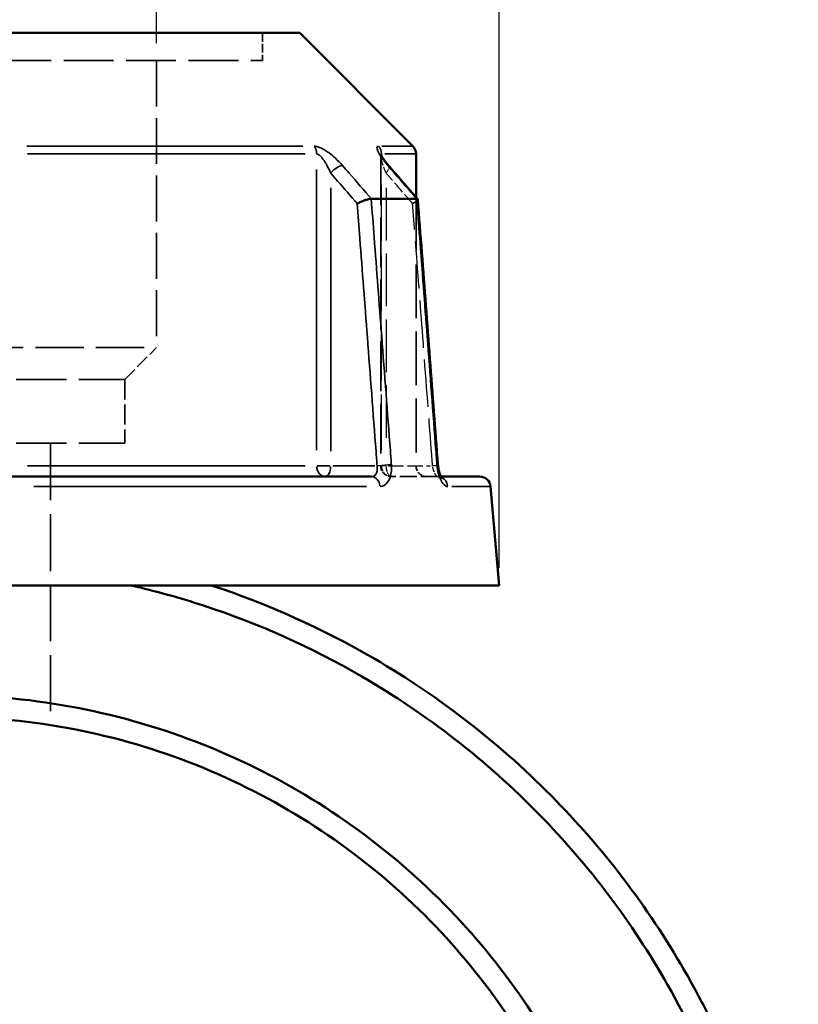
# Model space of a CAD drawing. Header units: millimetres. Extents: x 0 to 898, y 0 to 850.
# Tile 6 of 12: x 421 to 493, y 354 to 444. Entities that reach past the tile are written whole.
import ezdxf

# ---------------------------------------------------------------- set-up
doc = ezdxf.new("R2010")
doc.units = ezdxf.units.MM
doc.linetypes.add('DASHED', pattern=[0.2067, 0.1654, -0.0413])
for name, color, linetype, lineweight in [('Dimension (ANSI)', 7, 'Continuous', 25), ('Hidden (ANSI)', 7, 'DASHED', 35), ('Hidden Narrow (ANSI)', 7, 'DASHED', 25), ('Visible (ANSI)', 7, 'Continuous', 50), ('Visible Narrow (ANSI)', 7, 'Continuous', 35)]:
    doc.layers.add(name, color=color, linetype=linetype, lineweight=lineweight)
doc.styles.add('Note Text (ANSI)', font='tahoma.ttf')
doc.dimstyles.new('Default - mm (ANSI)', dxfattribs={"dimtxt": 3.048, "dimasz": 2.5, "dimexe": 3.175, "dimexo": 1.6002, "dimgap": 0.8, "dimtad": 0, "dimtoh": 1, "dimrnd": 1e-08, "dimzin": 4, "dimdsep": 46, "dimtxsty": 'Note Text (ANSI)', "dimcen": 0.09, "dimdle": 10, "dimclrd": 256, "dimclre": 256, "dimclrt": 256, "dimadec": 1, "dimazin": 1, "dimtfac": 1, "dimtofl": 0, "dimtmove": 0, "dimatfit": 3, "dimfxl": 1, "dimtolj": 1, "dimtzin": 4, "dimlwd": -1, "dimlwe": -1, "dimarcsym": 0})

# ---------------------------------------------------------------- blocks, each defined once
blk = doc.blocks.new('*D6')
at = {"layer": 'Defpoints', "color": 0, "transparency": 16777216}
for p in [(395.107, 482.234), (395.107, 440.516), (434.059, 440.516)]:
    blk.add_point(p, dxfattribs=at)
at = {"layer": 'Dimension (ANSI)', "transparency": 16777216}
for p, q in [((395.107, 442.116), (395.107, 485.409)), ((434.059, 442.116), (434.059, 485.409)), ((397.607, 482.234), (405.834, 482.234)), ((431.559, 482.234), (417.44, 482.234))]:
    blk.add_line(p, q, dxfattribs=at)
for points in [[(397.607, 482.65), (397.607, 481.817), (395.107, 482.234)], [(431.559, 482.65), (431.559, 481.817), (434.059, 482.234)]]:
    blk.add_solid(points, dxfattribs=at)
at = {"layer": 'Dimension (ANSI)', "transparency": 16777216, "insert": (406.634, 483.827), "char_height": 3.048, "attachment_point": 1, "style": 'Note Text (ANSI)'}
blk.add_mtext('\\A1;38.95', dxfattribs=at)
blk = doc.blocks.new('*D10')
at = {"layer": 'Defpoints', "color": 0, "transparency": 16777216}
for p in [(363.583, 486.27), (363.583, 392.27), (465.583, 392.27)]:
    blk.add_point(p, dxfattribs=at)
at = {"layer": 'Dimension (ANSI)', "transparency": 16777216}
for p, q in [((363.583, 393.87), (363.583, 489.445)), ((465.583, 393.87), (465.583, 489.445)), ((366.083, 486.27), (405.866, 486.27)), ((463.083, 486.27), (423.3, 486.27))]:
    blk.add_line(p, q, dxfattribs=at)
for points in [[(366.083, 486.687), (366.083, 485.853), (363.583, 486.27)], [(463.083, 486.687), (463.083, 485.853), (465.583, 486.27)]]:
    blk.add_solid(points, dxfattribs=at)
at = {"layer": 'Dimension (ANSI)', "transparency": 16777216, "insert": (406.666, 488.563), "char_height": 3.048, "attachment_point": 1, "style": 'Note Text (ANSI)'}
blk.add_mtext('\\A1;{\\fAIGDT|b0|i0;\\H3.0480;\\ln}\\fTahoma|b0|i0;\\H3.0480;102.00', dxfattribs=at)

msp = doc.modelspace()

# ---------------------------------------------------------------- linework, layer by layer
at = {"layer": 'Hidden (ANSI)', "ltscale": 4.836401}
msp.add_line((443.797, 443.055), (443.797, 440.516), dxfattribs=at)
at = {"layer": 'Hidden (ANSI)', "ltscale": 27.751116}
msp.add_line((385.369, 440.516), (443.797, 440.516), dxfattribs=at)
at = {"layer": 'Hidden (ANSI)', "ltscale": 25.534592}
msp.add_line((434.059, 440.516), (434.059, 414.126), dxfattribs=at)
at = {"layer": 'Hidden (ANSI)', "ltscale": 27.59708}
msp.add_line((454.676, 431.792), (454.676, 403.27), dxfattribs=at)
at = {"layer": 'Hidden (ANSI)', "ltscale": 29.855246}
msp.add_line((457.933, 427.954), (457.933, 403.27), dxfattribs=at)
at = {"layer": 'Hidden (ANSI)', "ltscale": 26.910172}
msp.add_line((395.107, 414.126), (434.059, 414.126), dxfattribs=at)
at = {"layer": 'Hidden (ANSI)', "ltscale": 7.869123}
msp.add_line((431.138, 411.204), (434.059, 414.126), dxfattribs=at)
at = {"layer": 'Hidden (ANSI)', "ltscale": 27.956678}
for p, q in [((398.029, 411.204), (431.138, 411.204)), ((398.029, 405.355), (431.138, 405.355))]:
    msp.add_line(p, q, dxfattribs=at)
at = {"layer": 'Hidden (ANSI)', "ltscale": 11.141137}
msp.add_line((431.138, 411.204), (431.138, 405.355), dxfattribs=at)
at = {"layer": 'Hidden (ANSI)', "ltscale": 31.652153}
msp.add_line((424.321, 405.355), (424.321, 392.27), dxfattribs=at)
at = {"layer": 'Hidden (ANSI)', "ltscale": 9.334328}
msp.add_line((459.921, 402.27), (455.676, 402.27), dxfattribs=at)
at = {"layer": 'Hidden (ANSI)', "ltscale": 1.47006}
msp.add_line((459.921, 402.27), (460.215, 402.27), dxfattribs=at)
at = {"layer": 'Hidden (ANSI)', "ltscale": 31.05537}
msp.add_line((424.321, 392.27), (424.321, 379.432), dxfattribs=at)
at = {"layer": 'Hidden (ANSI)', "ltscale": 2.991791}
for centre in [(455.676, 403.27), (458.933, 403.27)]:
    msp.add_arc(centre, 1, 180, 270, dxfattribs=at)
at = {"layer": 'Hidden (ANSI)', "ltscale": 8.217594}
msp.add_ellipse((-9496.318, -10968.012), major_axis=(-353.242, -16083.777), ratio=0.871305, start_param=2.377156, end_param=2.377424, dxfattribs=at)
at = {"layer": 'Hidden (ANSI)', "ltscale": 4.578617}
msp.add_open_spline([(454.676, 431.792), (454.676, 431.834), (454.673, 431.864), (454.666, 431.906), (454.663, 431.917), (454.66, 431.929), (454.66, 431.927), (454.667, 431.908), (454.676, 431.887), (454.709, 431.82), (454.738, 431.766), (454.824, 431.622), (454.886, 431.527), (455.03, 431.325), (455.112, 431.218), (455.273, 431.017), (455.35, 430.925), (455.431, 430.832)], degree=3, knots=[0.079099, 0.079099, 0.079099, 0.079099, 0.0947452, 0.0947452, 0.1107377, 0.1107377, 0.1298416, 0.1298416, 0.1559652, 0.1559652, 0.1953205, 0.1953205, 0.2485839, 0.2485839, 0.3018473, 0.3018473, 0.345416, 0.345416, 0.345416, 0.345416], dxfattribs=at)
at = {"layer": 'Hidden (ANSI)', "ltscale": 0.735502}
msp.add_open_spline([(454.661, 431.926), (454.661, 431.926), (454.663, 431.92), (454.67, 431.886), (454.674, 431.862), (454.676, 431.814), (454.676, 431.803), (454.676, 431.792)], degree=3, knots=[0.22711666, 0.22711666, 0.22711666, 0.22711666, 0.24544118, 0.24544118, 0.26213437, 0.26213437, 0.26631814, 0.26631814, 0.26631814, 0.26631814], dxfattribs=at)
at = {"layer": 'Hidden (ANSI)', "ltscale": 2.089216}
msp.add_open_spline([(457.616, 427.37), (457.618, 427.371), (457.619, 427.371), (457.722, 427.427), (457.813, 427.482), (457.959, 427.586), (458.015, 427.633), (458.077, 427.708), (458.091, 427.738), (458.089, 427.761)], degree=3, knots=[-0.1536922, -0.1536922, -0.1536922, -0.1536922, -0.1532171, -0.1532171, -0.1140826, -0.1140826, -0.0754579, -0.0754579, -0.0439177, -0.0439177, -0.0439177, -0.0439177], dxfattribs=at)
at = {"layer": 'Hidden (ANSI)', "ltscale": 2.63652}
msp.add_open_spline([(460.215, 402.27), (460.234, 402.233), (460.252, 402.204), (460.283, 402.158), (460.294, 402.145), (460.294, 402.146), (460.285, 402.156), (460.238, 402.189), (460.2, 402.211), (460.086, 402.253), (460.007, 402.27), (459.921, 402.27)], degree=3, knots=[0.1643631, 0.1643631, 0.1643631, 0.1643631, 0.1934363, 0.1934363, 0.2277272, 0.2277272, 0.25683, 0.25683, 0.2851617, 0.2851617, 0.314811, 0.314811, 0.314811, 0.314811], dxfattribs=at)
at = {"layer": 'Hidden (ANSI)', "ltscale": 1.700917}
msp.add_open_spline([(459.921, 402.27), (460.024, 402.27), (460.116, 402.245), (460.23, 402.196), (460.262, 402.173), (460.29, 402.151), (460.294, 402.146), (460.294, 402.146)], degree=3, knots=[0, 0, 0, 0, 0.03548795, 0.03548795, 0.06659065, 0.06659065, 0.08751627, 0.08751627, 0.08751627, 0.08751627], dxfattribs=at)
at = {"layer": 'Hidden Narrow (ANSI)', "ltscale": 30.997602}
msp.add_line((454.75, 404.694), (454.75, 430.323), dxfattribs=at)
at = {"layer": 'Hidden Narrow (ANSI)', "ltscale": 29.287767}
msp.add_line((455.176, 428.83), (455.176, 404.615), dxfattribs=at)
at = {"layer": 'Hidden Narrow (ANSI)', "ltscale": 1.795034}
msp.add_line((455.132, 403.27), (454.678, 403.27), dxfattribs=at)
at = {"layer": 'Hidden Narrow (ANSI)', "ltscale": 8.457208}
msp.add_line((455.39, 403.27), (459.235, 403.27), dxfattribs=at)
at = {"layer": 'Hidden Narrow (ANSI)', "ltscale": 2.029475}
msp.add_ellipse((454.676, 430.176), major_axis=(0.755, 0.656), ratio=0.354319, start_param=5.158424, end_param=6.223987, dxfattribs=at)
at = {"layer": 'Hidden Narrow (ANSI)', "ltscale": 2.692601}
for ratio in [0.926566, 0.5]:
    msp.add_ellipse((455.676, 403.27), major_axis=(0, -1), ratio=ratio, start_param=4.790929, end_param=6.204645, dxfattribs=at)
at = {"layer": 'Hidden Narrow (ANSI)', "ltscale": 1.797881}
msp.add_ellipse((458.949, 403.27), major_axis=(0.997, 0.076), ratio=0.04373, start_param=5.28677, end_param=6.230742, dxfattribs=at)
at = {"layer": 'Hidden Narrow (ANSI)', "ltscale": 0.633677}
msp.add_ellipse((459.921, 401.27), major_axis=(0, 1), ratio=0.921327, start_param=5.931955, end_param=6.2647, dxfattribs=at)
at = {"layer": 'Hidden Narrow (ANSI)', "ltscale": 3.592147}
msp.add_open_spline([(455.176, 430.176), (455.056, 430.452), (454.949, 430.726), (454.743, 431.339), (454.661, 431.673), (454.68, 431.852), (454.682, 431.863), (454.684, 431.872)], degree=3, knots=[0, 0, 0, 0, 0.1173418, 0.1173418, 0.2810905, 0.2810905, 0.2916805, 0.2916805, 0.2916805, 0.2916805], dxfattribs=at)
at = {"layer": 'Hidden Narrow (ANSI)', "ltscale": 6.816193}
msp.add_open_spline([(457.616, 427.37), (457.014, 428.063), (456.411, 428.756), (455.809, 429.449), (455.598, 429.691), (455.387, 429.933), (455.176, 430.176)], degree=3, knots=[2.566389, 2.566389, 2.566389, 2.566389, 2.8609606, 2.8609606, 2.8609606, 2.9640197, 2.9640197, 2.9640197, 2.9640197], dxfattribs=at)
at = {"layer": 'Hidden Narrow (ANSI)', "ltscale": 26.334352}
msp.add_open_spline([(459.449, 403.27), (459.416, 403.708), (459.382, 404.145), (459.083, 408.09), (458.816, 411.598), (458.549, 415.105), (458.319, 418.133), (458.089, 421.161), (457.778, 425.249), (457.697, 426.309), (457.616, 427.37)], degree=3, knots=[1.204615, 1.204615, 1.204615, 1.204615, 1.33639, 1.33639, 2.392672, 2.392672, 2.392672, 3.304525, 3.304525, 3.623865, 3.623865, 3.623865, 3.623865], dxfattribs=at)
at = {"layer": 'Hidden Narrow (ANSI)', "ltscale": 2.712193}
msp.add_open_spline([(459.921, 402.27), (459.898, 402.27), (459.873, 402.28), (459.804, 402.33), (459.757, 402.386), (459.652, 402.562), (459.594, 402.697), (459.504, 402.981), (459.471, 403.126), (459.449, 403.27)], degree=3, knots=[0, 0, 0, 0, 0.0486765, 0.0486765, 0.1265588, 0.1265588, 0.2278058, 0.2278058, 0.314814, 0.314814, 0.314814, 0.314814], dxfattribs=at)
at = {"layer": 'Visible (ANSI)'}
for p, q in [((381.929, 443.055), (447.238, 443.055)), ((447.238, 443.055), (457.64, 432.652)), ((457.933, 431.945), (457.933, 427.954)), ((453.819, 427.82), (457.981, 427.82)), ((420.683, 402.27), (453.821, 402.27)), ((460.215, 402.27), (463.792, 402.27)), ((464.788, 401.357), (465.583, 392.27)), ((363.583, 392.27), (465.583, 392.27))]:
    msp.add_line(p, q, dxfattribs=at)
for centre, start, end in [((456.933, 431.945), 0, 45), ((463.792, 401.27), 5, 90)]:
    msp.add_arc(centre, 1, start, end, dxfattribs=at)
msp.add_ellipse((-9364.697, -10816.664), major_axis=(350.165, 15870.177), ratio=0.871329, start_param=5.518835, end_param=5.519107, dxfattribs=at)
for points, knots in [([(455.431, 430.832), (455.332, 430.946), (455.239, 431.058), (455.067, 431.276), (454.988, 431.382), (454.852, 431.579), (454.793, 431.671), (454.727, 431.787), (454.708, 431.822), (454.683, 431.873), (454.675, 431.892), (454.665, 431.915), (454.662, 431.922), (454.661, 431.926), (454.661, 431.926), (454.661, 431.926)], [0, 0, 0, 0, 0.0532636, 0.0532636, 0.1065273, 0.1065273, 0.1597909, 0.1597909, 0.1864227, 0.1864227, 0.2069394, 0.2069394, 0.2220218, 0.2220218, 0.2271167, 0.2271167, 0.2271167, 0.2271167]), ([(453.805, 427.819), (453.734, 427.814), (453.647, 427.799), (453.445, 427.75), (453.331, 427.716), (453.094, 427.633), (452.973, 427.586), (452.737, 427.482), (452.623, 427.427), (452.519, 427.371), (452.518, 427.371), (452.516, 427.37)], [-0.1535746, -0.1535746, -0.1535746, -0.1535746, -0.11653, -0.11653, -0.0779407, -0.0779407, -0.0392258, -0.0392258, 0, 0, 0.0004762, 0.0004762, 0.0004762, 0.0004762]), ([(458.089, 427.761), (458.089, 427.766), (458.088, 427.771), (458.076, 427.799), (458.044, 427.814), (457.992, 427.819)], [-0.04391773, -0.04391773, -0.04391773, -0.04391773, -0.03695834, -0.03695834, 0, 0, 0, 0]), ([(459.946, 403.346), (459.822, 404.974), (459.699, 406.601), (459.451, 409.857), (459.327, 411.484), (459.08, 414.739), (458.956, 416.367), (458.708, 419.622), (458.585, 421.25), (458.337, 424.505), (458.213, 426.133), (458.089, 427.761)], [1.204615, 1.204615, 1.204615, 1.204615, 1.694791, 1.694791, 2.184966, 2.184966, 2.675142, 2.675142, 3.165317, 3.165317, 3.655493, 3.655493, 3.655493, 3.655493]), ([(459.946, 403.346), (459.957, 403.209), (459.975, 403.071), (460.024, 402.811), (460.055, 402.69), (460.121, 402.481), (460.156, 402.393), (460.198, 402.303), (460.207, 402.286), (460.215, 402.27)], [0, 0, 0, 0, 0.0524687, 0.0524687, 0.1038572, 0.1038572, 0.1517375, 0.1517375, 0.1643631, 0.1643631, 0.1643631, 0.1643631]), ([(460.294, 402.146), (460.294, 402.146), (460.294, 402.146), (460.289, 402.152), (460.277, 402.167), (460.243, 402.218), (460.221, 402.257), (460.168, 402.365), (460.138, 402.437), (460.078, 402.611), (460.048, 402.717), (459.995, 402.952), (459.973, 403.082), (459.954, 403.258), (459.949, 403.302), (459.946, 403.346)], [0.0875163, 0.0875163, 0.0875163, 0.0875163, 0.0946431, 0.0946431, 0.1246226, 0.1246226, 0.1595063, 0.1595063, 0.2006208, 0.2006208, 0.2474292, 0.2474292, 0.2980865, 0.2980865, 0.314814, 0.314814, 0.314814, 0.314814]), ([(427.759, 240.309), (435.344, 241.6), (442.738, 244.015), (457.567, 251.412), (464.831, 256.734), (477.846, 270.189), (483.343, 278.562), (490.134, 294.963), (492.048, 302.728), (492.763, 310.607), (493.12, 314.546), (493.179, 318.513), (492.698, 326.413), (492.158, 330.346), (490.492, 338.087), (489.365, 341.895), (486.549, 349.3), (484.86, 352.897), (479.592, 362.21), (475.515, 367.646), (465.858, 377.558), (460.21, 381.967), (449.334, 388.298), (444.305, 390.558), (439.095, 392.27)], [0.169191, 0.169191, 0.169191, 0.169191, 0.464184, 0.464184, 0.804362, 0.804362, 1.181186, 1.181186, 1.483598, 1.483598, 1.483598, 1.634804, 1.634804, 1.78601, 1.78601, 1.937216, 1.937216, 2.088421, 2.088421, 2.345471, 2.345471, 2.616108, 2.616108, 2.825047, 2.825047, 2.825047, 2.825047]), ([(431.705, 392.27), (433.961, 391.752), (436.193, 391.132), (438.392, 390.411), (443.454, 388.753), (448.343, 386.564), (458.922, 380.43), (464.42, 376.155), (473.834, 366.538), (477.814, 361.26), (482.966, 352.211), (484.621, 348.715), (487.385, 341.513), (488.494, 337.807), (490.141, 330.271), (490.68, 326.44), (491.173, 318.741), (491.128, 314.873), (490.792, 311.03), (490.121, 303.345), (488.278, 295.763), (481.697, 279.735), (476.353, 271.543), (463.67, 258.37), (456.582, 253.156), (442.197, 245.954), (435.084, 243.606), (427.783, 242.327)], [-2.915813, -2.915813, -2.915813, -2.915813, -2.825047, -2.825047, -2.825047, -2.616108, -2.616108, -2.345471, -2.345471, -2.088421, -2.088421, -1.937216, -1.937216, -1.78601, -1.78601, -1.634804, -1.634804, -1.483598, -1.483598, -1.483598, -1.181186, -1.181186, -0.804362, -0.804362, -0.464184, -0.464184, -0.173453, -0.173453, -0.173453, -0.173453]), ([(427.783, 254.576), (431.703, 255.395), (435.547, 256.581), (444.856, 260.432), (450.134, 263.549), (457.661, 269.569), (460.263, 272.03), (465.025, 277.349), (467.184, 280.206), (471.115, 286.418), (472.855, 289.792), (475.718, 296.793), (476.84, 300.42), (479.005, 310.467), (479.406, 317.025), (478.822, 323.495), (478.237, 329.965), (476.668, 336.345), (471.292, 349.335), (467.159, 355.807), (456.684, 367.182), (450.253, 371.999), (435.978, 379.054), (428.119, 381.251), (418.283, 382.099), (416.433, 382.179), (414.583, 382.179)], [-2.935536, -2.935536, -2.935536, -2.935536, -2.749299, -2.749299, -2.467029, -2.467029, -2.300988, -2.300988, -2.134947, -2.134947, -1.958979, -1.958979, -1.78301, -1.78301, -1.48071, -1.48071, -1.48071, -1.178409, -1.178409, -0.826568, -0.826568, -0.459055, -0.459055, -0.086026, -0.086026, 0, 0, 0, 0]), ([(414.583, 380.195), (416.383, 380.195), (418.182, 380.117), (427.749, 379.289), (435.392, 377.143), (449.261, 370.257), (455.502, 365.558), (465.648, 354.473), (469.641, 348.171), (474.813, 335.54), (476.311, 329.343), (476.852, 323.066), (477.393, 316.789), (476.978, 310.434), (474.843, 300.711), (473.742, 297.204), (470.945, 290.438), (469.25, 287.179), (465.427, 281.184), (463.331, 278.429), (458.713, 273.302), (456.192, 270.931), (448.906, 265.135), (443.804, 262.137), (434.947, 258.489), (431.381, 257.38), (427.745, 256.597)], [0, 0, 0, 0, 0.086026, 0.086026, 0.459055, 0.459055, 0.826568, 0.826568, 1.178409, 1.178409, 1.48071, 1.48071, 1.48071, 1.78301, 1.78301, 1.958979, 1.958979, 2.134947, 2.134947, 2.300988, 2.300988, 2.467029, 2.467029, 2.749299, 2.749299, 2.928552, 2.928552, 2.928552, 2.928552])]:
    msp.add_open_spline(points, degree=3, knots=knots, dxfattribs=at)
for points in [[(453.805, 427.819), (453.81, 427.819), (453.814, 427.82), (453.819, 427.82)], [(457.981, 427.82), (457.984, 427.82), (457.988, 427.819), (457.992, 427.819)]]:
    msp.add_open_spline(points, degree=3, dxfattribs=at)
at = {"layer": 'Visible Narrow (ANSI)'}
for p, q in [((422.145, 432.652), (447.511, 432.652)), ((447.735, 431.945), (422.197, 431.945)), ((454.75, 431.756), (454.75, 431.935)), ((454.783, 432.652), (457.632, 432.652)), ((457.925, 431.945), (455.057, 431.945)), ((448.787, 430.511), (448.787, 404.704)), ((450.076, 404.615), (450.076, 428.83)), ((422.197, 403.27), (447.735, 403.27)), ((450.013, 403.27), (448.833, 403.27)), ((454.135, 403.27), (450.29, 403.27)), ((453.373, 401.357), (422.791, 401.357)), ((464.778, 401.357), (461.219, 401.357))]:
    msp.add_line(p, q, dxfattribs=at)
for centre, major_axis, ratio, start_param, end_param in [((447.998, 431.945), (0, 1), 0.789023, 4.751659, 5.458517), ((453.823, 431.945), (0, -1), 0.926566, 1.610066, 2.316925), ((450.576, 430.176), (-0.755, -0.656), 0.354319, 3.66944, 5.023974), ((454.676, 430.176), (0.755, 0.656), 0.354319, 0.016054, 0.305024), ((449.576, 403.27), (0, -1), 0.789023, 4.790929, 6.204645), ((449.576, 403.27), (0, -1), 0.5, 0.07854, 1.492257), ((454.849, 403.27), (0.997, 0.076), 0.04373, 0.679702, 2.018364), ((458.949, 403.27), (0.997, 0.076), 0.04373, 0.021927, 0.416616), ((453.821, 401.27), (0, 1), 0.797365, 4.873832, 6.209009), ((459.921, 401.27), (0, 1), 0.921327, 4.855346, 5.857779)]:
    msp.add_ellipse(centre, major_axis=major_axis, ratio=ratio, start_param=start_param, end_param=end_param, dxfattribs=at)
for points, knots in [([(451.153, 430.883), (450.961, 431.104), (450.748, 431.324), (450.331, 431.706), (450.133, 431.873), (449.788, 432.127), (449.646, 432.223), (449.35, 432.4), (449.195, 432.48), (448.935, 432.584), (448.828, 432.617), (448.668, 432.646), (448.61, 432.652), (448.556, 432.652)], [-0.345416, -0.345416, -0.345416, -0.345416, -0.2514166, -0.2514166, -0.1744529, -0.1744529, -0.1228891, -0.1228891, -0.0672144, -0.0672144, -0.0258517, -0.0258517, 0, 0, 0, 0]), ([(448.787, 431.945), (448.814, 431.945), (448.843, 431.939), (448.921, 431.909), (448.974, 431.877), (449.102, 431.773), (449.179, 431.693), (449.326, 431.516), (449.397, 431.42), (449.568, 431.165), (449.667, 430.999), (449.874, 430.616), (449.98, 430.397), (450.076, 430.176)], [0, 0, 0, 0, 0.0258517, 0.0258517, 0.0672144, 0.0672144, 0.1228891, 0.1228891, 0.1744529, 0.1744529, 0.2514166, 0.2514166, 0.345416, 0.345416, 0.345416, 0.345416]), ([(454.478, 432.652), (454.396, 432.652), (454.348, 432.615), (454.293, 432.38), (454.455, 432.046), (454.865, 431.433), (455.079, 431.159), (455.319, 430.883)], [-0.3454168, -0.3454168, -0.3454168, -0.3454168, -0.2810905, -0.2810905, -0.1173418, -0.1173418, 0, 0, 0, 0]), ([(453.819, 427.82), (453.142, 428.598), (452.464, 429.377), (451.787, 430.155), (451.575, 430.398), (451.364, 430.64), (451.153, 430.883)], [-2.4031823, -2.4031823, -2.4031823, -2.4031823, -2.0721772, -2.0721772, -2.0721772, -1.969085, -1.969085, -1.969085, -1.969085]), ([(455.319, 430.883), (455.53, 430.64), (455.74, 430.398), (455.951, 430.156), (456.628, 429.377), (457.304, 428.598), (457.981, 427.82)], [-2.9640197, -2.9640197, -2.9640197, -2.9640197, -2.8609606, -2.8609606, -2.8609606, -2.5299224, -2.5299224, -2.5299224, -2.5299224]), ([(450.076, 430.176), (450.287, 429.933), (450.498, 429.691), (450.709, 429.448), (451.312, 428.756), (451.914, 428.063), (452.516, 427.37)], [1.969085, 1.969085, 1.969085, 1.969085, 2.0721772, 2.0721772, 2.0721772, 2.3667157, 2.3667157, 2.3667157, 2.3667157]), ([(452.516, 427.37), (452.597, 426.309), (452.678, 425.249), (452.989, 421.161), (453.219, 418.133), (453.449, 415.105), (453.716, 411.598), (453.983, 408.09), (454.282, 404.145), (454.316, 403.708), (454.349, 403.27)], [0.592513, 0.592513, 0.592513, 0.592513, 0.911853, 0.911853, 1.823705, 1.823705, 1.823705, 2.879987, 2.879987, 3.011762, 3.011762, 3.011762, 3.011762]), ([(455.667, 403.357), (455.634, 403.795), (455.6, 404.232), (455.3, 408.177), (455.033, 411.685), (454.766, 415.192), (454.536, 418.22), (454.305, 421.248), (453.985, 425.457), (453.895, 426.638), (453.805, 427.819)], [-3.011762, -3.011762, -3.011762, -3.011762, -2.879987, -2.879987, -1.823705, -1.823705, -1.823705, -0.911853, -0.911853, -0.556165, -0.556165, -0.556165, -0.556165]), ([(457.992, 427.819), (458.082, 426.638), (458.171, 425.457), (458.491, 421.248), (458.721, 418.22), (458.951, 415.192), (459.218, 411.685), (459.484, 408.177), (459.784, 404.232), (459.817, 403.795), (459.85, 403.357)], [-3.660212, -3.660212, -3.660212, -3.660212, -3.304525, -3.304525, -2.392672, -2.392672, -2.392672, -1.33639, -1.33639, -1.204615, -1.204615, -1.204615, -1.204615]), ([(454.349, 403.27), (454.359, 403.204), (454.365, 403.138), (454.369, 402.969), (454.36, 402.868), (454.313, 402.656), (454.267, 402.55), (454.109, 402.34), (453.973, 402.27), (453.821, 402.27)], [0, 0, 0, 0, 0.0398626, 0.0398626, 0.1036426, 0.1036426, 0.1865568, 0.1865568, 0.3148109, 0.3148109, 0.3148109, 0.3148109]), ([(454.615, 401.357), (454.878, 401.357), (455.126, 401.497), (455.432, 401.917), (455.527, 402.128), (455.637, 402.553), (455.665, 402.754), (455.68, 403.092), (455.677, 403.225), (455.667, 403.357)], [-0.3148109, -0.3148109, -0.3148109, -0.3148109, -0.1865568, -0.1865568, -0.1036426, -0.1036426, -0.0398626, -0.0398626, 0, 0, 0, 0]), ([(459.85, 403.357), (459.872, 403.068), (459.922, 402.779), (460.079, 402.21), (460.195, 401.941), (460.425, 401.589), (460.533, 401.477), (460.707, 401.377), (460.774, 401.357), (460.838, 401.357)], [-0.314814, -0.314814, -0.314814, -0.314814, -0.2278058, -0.2278058, -0.1265588, -0.1265588, -0.0486765, -0.0486765, 0, 0, 0, 0])]:
    msp.add_open_spline(points, degree=3, knots=knots, dxfattribs=at)
msp.add_open_spline([(454.684, 431.872), (454.694, 431.919), (454.716, 431.945), (454.75, 431.945)], degree=3, dxfattribs=at)

# ---------------------------------------------------------------- dimensions: what is measured, and where the dimension line sits
at = {"layer": 'Dimension (ANSI)'}
dim = msp.add_linear_dim(base=(363.583, 486.27), p1=(465.583, 392.27), p2=(363.583, 392.27), angle=180, text='{\\fAIGDT|b0|i0;\\H3.0480;\\ln}\\fTahoma|b0|i0;\\H3.0480;<>', dimstyle='Default - mm (ANSI)', override={"dimgap": 0.8, "dimtoh": 0, "dimdec": 2, "dimtol": 0, "dimlim": 0, "dimtp": 0, "dimtm": 0, "dimtdec": 2, "dimatfit": 1}, dxfattribs=at)
dim.commit()
dim.dimension.update_dxf_attribs({"geometry": '*D10', "text_midpoint": (414.583, 486.27), "dimtype": 160})
dim = msp.add_linear_dim(base=(395.107, 482.234), p1=(434.059, 440.516), p2=(395.107, 440.516), angle=180, dimstyle='Default - mm (ANSI)', override={"dimgap": 0.8, "dimtoh": 0, "dimdec": 2, "dimtol": 0, "dimlim": 0, "dimtp": 0, "dimtm": 0, "dimtdec": 2, "dimatfit": 1}, dxfattribs=at)
dim.commit()
dim.dimension.update_dxf_attribs({"geometry": '*D6', "text_midpoint": (411.637, 482.234), "dimtype": 160})

doc.saveas('drawing.dxf')
